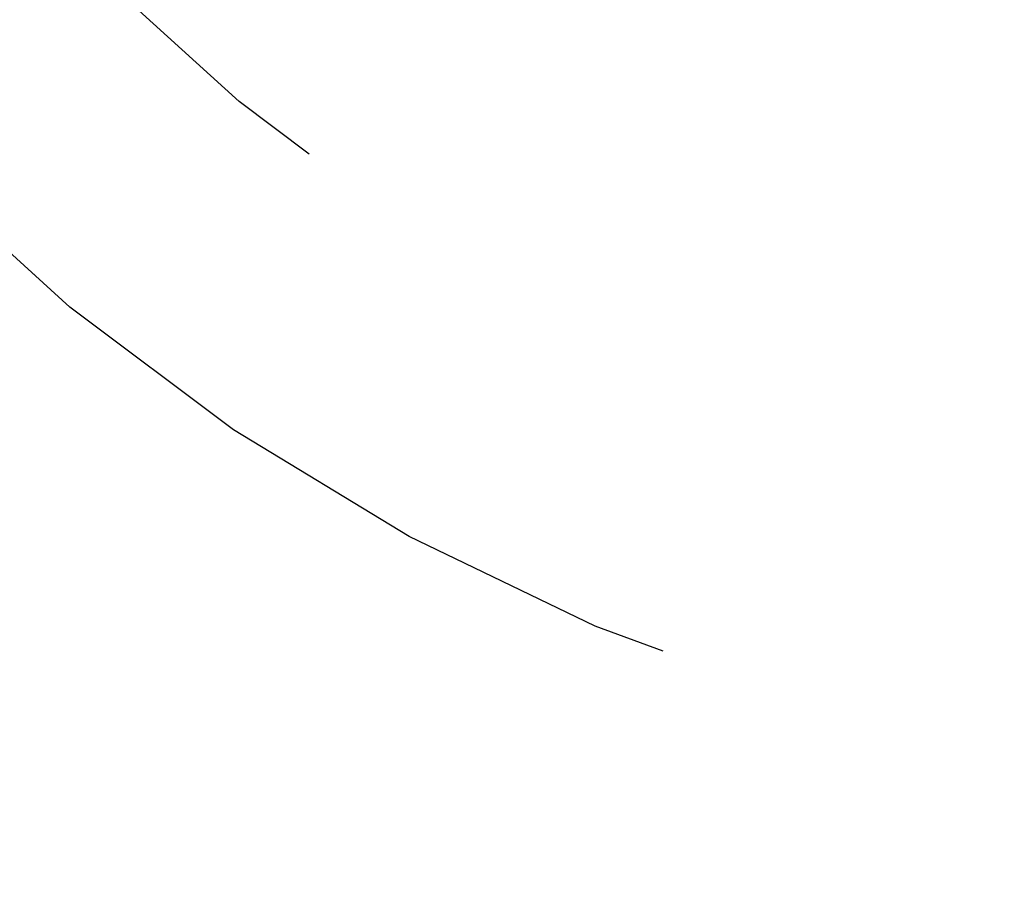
# Model space of a CAD drawing. Header units: millimetres. Extents: x 0 to 210, y 0 to 297.
# Tile 70 of 140: x 32.67 to 34.52, y 271.51 to 273.14. Entities that reach past the tile are written whole.
import ezdxf

# ---------------------------------------------------------------- set-up
doc = ezdxf.new("R2010")
doc.units = ezdxf.units.MM
doc.header["$LTSCALE"] = 19.36
doc.linetypes.add('HIDDEN', pattern=[0.2, 0.1, -0.1])
doc.layers.add('DEFAULT_2', color=7, linetype='HIDDEN')

msp = doc.modelspace()

# ---------------------------------------------------------------- linework, layer by layer
at = {"layer": 'DEFAULT_2', "color": 7}
for radius in [4, 3.4999]:
    msp.add_circle((35.3051, 275.6864), radius, dxfattribs=at)
for points, start_tangent, end_tangent in [([(38.5703, 279.6301), (37.3826, 280.366), (36.0402, 280.7534), (34.643, 280.7635), (33.2952, 280.3954), (32.097, 279.6767), (31.1377, 278.6609), (30.4888, 277.4235), (30.1985, 276.0568), (30.2885, 274.6625), (30.7521, 273.3444), (31.5548, 272.2008), (32.2992, 271.5417)], (-12.641827, 10.467129), (13.285426, -9.637953)), ([(39.7324, 278.2581), (38.8723, 279.3593), (37.7465, 280.1868), (36.439, 280.6793), (35.047, 280.7999), (33.6742, 280.5398), (32.4229, 279.9182), (31.3862, 278.9814), (30.6414, 277.7993), (30.2438, 276.4599), (30.2232, 275.0628), (30.581, 273.7122), (31.2906, 272.5086), (32.2992, 271.5417)], (-9.151618, 15.754816), (14.749496, -10.696668)), ([(32.9509, 271.1398), (32.9053, 271.1693), (32.8596, 271.1993), (32.8131, 271.2303), (32.7652, 271.2627), (32.7153, 271.2971), (32.6629, 271.3339), (32.6073, 271.3738), (32.548, 271.4173), (32.4844, 271.465), (32.4162, 271.5178), (32.3429, 271.5762), (32.2641, 271.641), (32.1796, 271.7132), (32.0892, 271.7937), (31.9928, 271.8833), (31.8904, 271.9832), (31.7823, 272.0945), (31.6689, 272.2183), (31.5506, 272.3559), (31.4282, 272.5087), (31.3025, 272.6783), (31.1753, 272.8653), (31.0493, 273.0691), (30.927, 273.2887), (30.8111, 273.5229), (30.7037, 273.7701), (30.6071, 274.0282), (30.5229, 274.2948), (30.4524, 274.5674), (30.3966, 274.8431), (30.3557, 275.119), (30.3298, 275.3923), (30.3181, 275.6602), (30.3197, 275.9199), (30.3332, 276.169), (30.3568, 276.4056), (30.3888, 276.6278), (30.4276, 276.8369), (30.4719, 277.0332), (30.5203, 277.2172), (30.5719, 277.3891), (30.6256, 277.5495), (30.6804, 277.6988), (30.7358, 277.8378), (30.7911, 277.9669), (30.8458, 278.0867), (30.8994, 278.198), (30.9517, 278.3013), (31.0025, 278.3972), (31.0515, 278.4863), (31.0984, 278.5687), (31.1428, 278.6446), (31.1846, 278.7141), (31.2236, 278.7777)], (-7.358307, 4.734225), (4.605207, 7.439733)), ([(31.0517, 272.8364), (31.3697, 272.4112), (32.4016, 271.4693), (33.6498, 270.8414), (35.0212, 270.5743), (36.4138, 270.6879), (37.7238, 271.1738), (38.8537, 271.9957), (39.7193, 273.0924)], (5.756218, -8.592334), (5.239593, 8.916308)), ([(31.0517, 272.8364), (31.7352, 272.0162), (32.8604, 271.1878)], (1.375934, -2.052686), (2.17123, -1.179911)), ([(31.0517, 272.8364), (31.8862, 271.8752), (33.0438, 271.0929), (34.3698, 270.6526), (35.7655, 270.5872), (37.1269, 270.9015), (38.3526, 271.5722), (39.3514, 272.5493)], (5.392354, -8.04544), (5.934501, 7.654241)), ([(33.601, 270.8583), (34.9697, 270.5774), (36.3633, 270.677), (37.6782, 271.1496), (38.8163, 271.9601), (39.3513, 272.5493)], (6.037757, -2.131028), (3.923652, 5.060062)), ([(39.6064, 271.8593), (38.9869, 271.3482), (38.0723, 270.8181), (37.0892, 270.4738), (36.0301, 270.3199), (34.9444, 270.3809), (33.8991, 270.6605), (32.9509, 271.1398)], (-5.230344, -4.971253), (-6.057819, 3.897511))]:
    msp.add_spline(points, degree=3, dxfattribs=dict(at, start_tangent=start_tangent, end_tangent=end_tangent))

doc.saveas('drawing.dxf')
